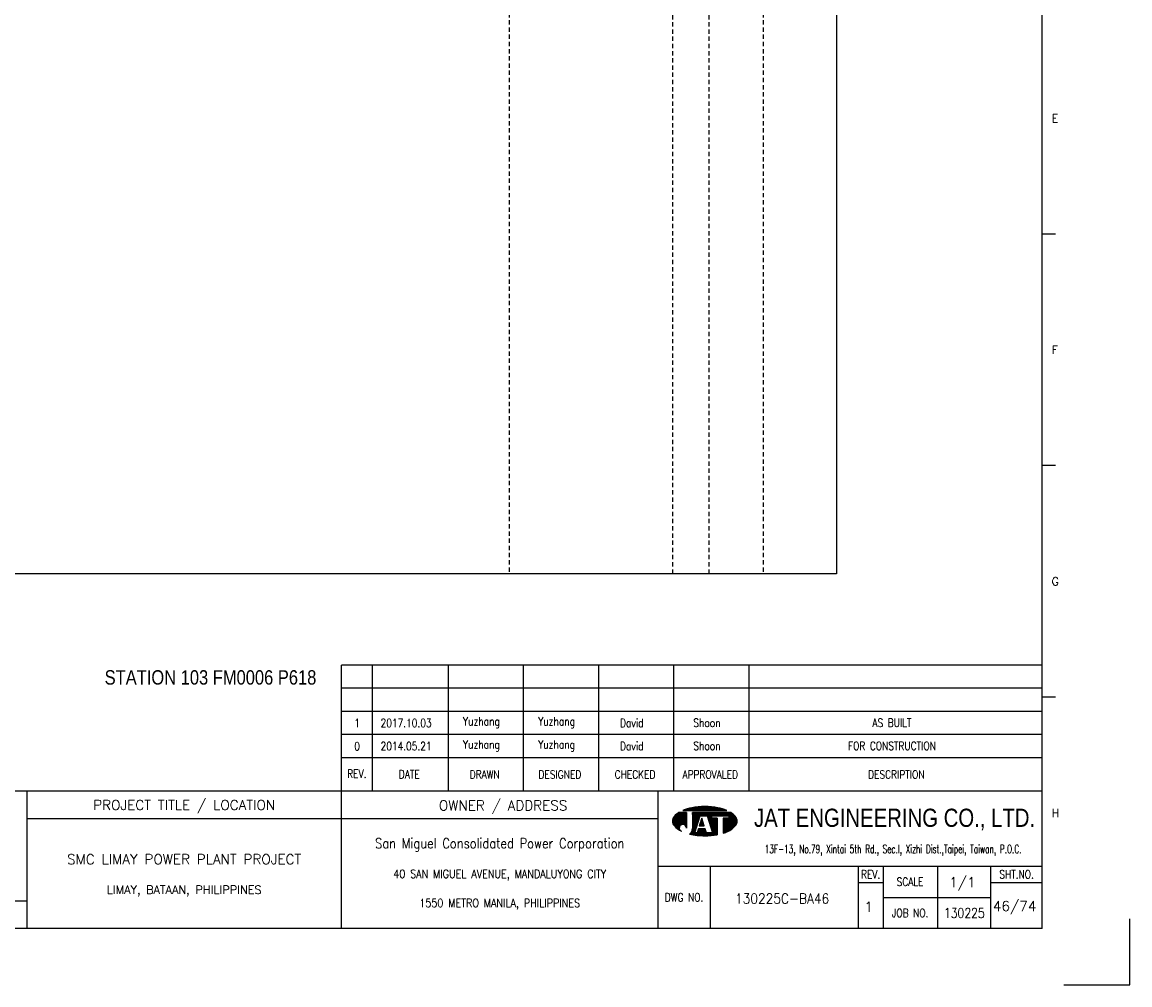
# Model space of a CAD drawing. Extents: x 1443 to 2409, y -108 to 574.
# Tile 3 of 4: x 2024 to 2409, y -108 to 226. Entities that reach past the tile are written whole.
import ezdxf
from ezdxf.enums import TextEntityAlignment as Align

# ---------------------------------------------------------------- set-up
doc = ezdxf.new("R2010")
doc.units = 0
doc.header["$MEASUREMENT"] = 0
doc.linetypes.add('HIDDEN', pattern=[4, 1.5, -1, 1.5])
doc.layers.get('0').update_dxf_attribs({"linetype": 'CONTINUOUS'})
doc.layers.get('DEFPOINTS').update_dxf_attribs({"linetype": 'CONTINUOUS'})
for name, color, linetype in [('B_DIM', 7, 'CONTINUOUS'), ('CON', 4, 'CONTINUOUS'), ('DCS', 7, 'CONTINUOUS'), ('HID', 2, 'HIDDEN'), ('T', 2, 'CONTINUOUS'), ('TEXT', 7, 'CONTINUOUS'), ('圖框CON', 4, 'CONTINUOUS'), ('框線', 6, 'CONTINUOUS')]:
    doc.layers.add(name, color=color, linetype=linetype)
doc.styles.add('AEH', font='simplex', dxfattribs={"width": 0.8, "bigfont": 'ae'})
doc.styles.add('DAYUKP', font='complex', dxfattribs={"bigfont": 'DAYUKP.SHX'})
doc.styles.add('E2', font='simplex.shx', dxfattribs={"height": 2})
doc.styles.add('E3', font='simplex.shx', dxfattribs={"height": 3})
doc.styles.add('ROMANS', font='romans', dxfattribs={"width": 0.8})
doc.styles.add('style3', font='ARIALN.TTF')
doc.styles.add('WMF-Arial0', font='arial.ttf')

# ---------------------------------------------------------------- blocks, each defined once
blk = doc.blocks.new('1880-TITLE_BLK')
at = {"layer": 'TEXT', "color": 2, "linetype": 'Continuous', "style": 'E3'}
for tag, p in [('SCALE', (790.95, 31.17)), ('DWG_NO', (736.41, 26.44)), ('REV', (762.59, 23.97)), ('SHT_NO', (806.74, 23.97))]:
    blk.add_attdef(tag, text='', height=3, dxfattribs=at).set_placement(p, align=Align.MIDDLE)
at = {"layer": 'TEXT', "linetype": 'Continuous', "style": 'E2', "width": 0.6}
for tag, p in [('REV_DATE', (418.65, 19.76)), ('APPR_DATE', (492.93, 19.76))]:
    blk.add_attdef(tag, text='', height=2, dxfattribs=at).set_placement(p, align=Align.MIDDLE_LEFT)
blk = doc.blocks.new('1')
at = {"layer": 'B_DIM'}
for p, q in [((2181.53, 118.11), (1938.08, 118.11)), ((1938.08, 74.29), (1938.08, 118.11)), ((1948.92, 74.29), (1948.92, 118.11)), ((1975.28, 74.29), (1975.28, 118.11)), ((2001.39, 74.29), (2001.39, 118.11)), ((2027.5, 74.29), (2027.5, 118.11)), ((2053.62, 74.29), (2053.62, 118.11)), ((2079.73, 74.29), (2079.73, 118.11)), ((2181.53, 110.07), (1938.08, 110.07)), ((1938.08, 77.93), (1938.08, 104.33)), ((2181.53, 102.03), (1938.08, 102.03)), ((2181.53, 93.99), (1938.08, 93.99)), ((2181.53, 85.95), (1938.08, 85.95))]:
    blk.add_line(p, q, dxfattribs=at)
at = {"layer": 'DEFPOINTS'}
blk.add_lwpolyline([(2189, 7.08), (2211.97, 7.08), (2211.97, 30.05)], dxfattribs=at)
at = {"layer": 'T', "color": 0, "lineweight": -3}
for p, q in [((2053.09, 63.82), (2056.14, 66.87)), ((2053.09, 64.04), (2055.92, 66.87)), ((2053.11, 63.62), (2056.36, 66.87)), ((2053.12, 64.29), (2055.7, 66.87)), ((2053.14, 63.43), (2056.58, 66.87)), ((2053.18, 63.25), (2056.8, 66.87)), ((2053.18, 64.57), (2055.47, 66.87)), ((2053.24, 63.08), (2057.03, 66.87)), ((2053.29, 64.91), (2055.25, 66.87)), ((2053.3, 62.92), (2057.25, 66.87)), ((2053.37, 62.77), (2057.47, 66.87)), ((2053.45, 62.63), (2057.69, 66.87)), ((2053.54, 62.5), (2057.91, 66.86)), ((2053.61, 65.45), (2054.47, 66.31)), ((2053.64, 62.37), (2057.91, 66.64)), ((2053.74, 62.25), (2057.91, 66.42)), ((2053.84, 62.14), (2057.91, 66.2)), ((2053.95, 62.02), (2057.91, 65.98)), ((2054.07, 61.91), (2057.91, 65.75)), ((2054.18, 61.8), (2057.91, 65.53)), ((2056.94, 67.67), (2057.09, 67.82)), ((2057.16, 67.67), (2057.44, 67.95)), ((2057.39, 67.67), (2057.78, 68.07)), ((2057.61, 67.67), (2058.11, 68.18)), ((2057.83, 67.67), (2058.43, 68.27)), ((2058.05, 67.67), (2058.73, 68.35)), ((2058.27, 67.67), (2059.03, 68.43)), ((2058.49, 67.67), (2059.32, 68.49)), ((2058.72, 67.67), (2059.6, 68.55)), ((2058.94, 67.67), (2059.87, 68.6)), ((2059.16, 67.67), (2060.14, 68.65)), ((2059.38, 67.67), (2060.41, 68.7)), ((2059.6, 67.67), (2060.67, 68.74)), ((2059.82, 67.67), (2060.93, 68.77)), ((2060.05, 67.67), (2061.18, 68.81)), ((2060.05, 63.24), (2063.68, 66.87)), ((2060.05, 63.46), (2063.46, 66.87)), ((2060.05, 63.68), (2063.23, 66.87)), ((2060.05, 63.9), (2063.01, 66.87)), ((2060.05, 64.13), (2062.79, 66.87)), ((2060.05, 64.35), (2062.57, 66.87)), ((2060.05, 64.57), (2062.35, 66.87)), ((2060.05, 64.79), (2062.13, 66.87)), ((2060.05, 65.01), (2061.9, 66.87)), ((2060.05, 65.23), (2061.68, 66.87)), ((2060.05, 65.46), (2061.46, 66.87)), ((2060.05, 66.12), (2060.79, 66.87)), ((2060.05, 66.34), (2060.57, 66.87)), ((2060.05, 66.56), (2060.35, 66.87)), ((2060.05, 66.79), (2060.13, 66.87)), ((2060.05, 65.68), (2061.24, 66.87)), ((2060.05, 65.9), (2061.02, 66.87)), ((2060.05, 63.02), (2062.67, 65.64)), ((2060.27, 67.67), (2061.44, 68.84)), ((2060.49, 67.67), (2061.69, 68.87)), ((2060.71, 67.67), (2061.93, 68.89)), ((2060.93, 67.67), (2062.18, 68.91)), ((2061.15, 67.67), (2062.42, 68.93)), ((2061.38, 67.67), (2062.66, 68.95)), ((2061.6, 67.67), (2062.89, 68.97)), ((2061.82, 67.67), (2063.13, 68.98)), ((2062.04, 67.67), (2063.36, 68.99)), ((2062.26, 67.67), (2063.59, 69)), ((2062.48, 67.67), (2063.82, 69)), ((2062.71, 67.67), (2064.04, 69.01)), ((2062.83, 65.8), (2063.9, 66.87)), ((2062.93, 67.67), (2064.27, 69.01)), ((2063.05, 65.8), (2064.12, 66.87)), ((2063.15, 67.67), (2064.49, 69.01)), ((2063.27, 65.8), (2064.34, 66.87)), ((2063.37, 67.67), (2064.71, 69.01)), ((2063.49, 65.8), (2064.56, 66.87)), ((2063.59, 67.67), (2064.92, 69)), ((2063.72, 65.8), (2064.79, 66.87)), ((2063.81, 67.67), (2065.14, 69)), ((2063.94, 65.8), (2065.01, 66.87)), ((2064.04, 67.67), (2065.35, 68.99)), ((2064.16, 65.8), (2065.23, 66.87)), ((2064.26, 67.67), (2065.56, 68.98)), ((2064.38, 65.8), (2065.45, 66.87)), ((2064.48, 67.67), (2065.78, 68.97)), ((2064.6, 65.8), (2065.67, 66.87)), ((2064.7, 67.67), (2065.98, 68.95)), ((2064.82, 65.8), (2065.89, 66.87)), ((2064.92, 67.67), (2066.19, 68.94)), ((2065.05, 65.8), (2066.12, 66.87)), ((2065.14, 67.67), (2066.4, 68.92)), ((2065.16, 65.69), (2066.34, 66.87)), ((2065.22, 65.53), (2066.56, 66.87)), ((2065.27, 65.36), (2066.78, 66.87)), ((2065.32, 65.19), (2067, 66.87)), ((2065.37, 67.67), (2066.6, 68.9)), ((2065.38, 65.02), (2067.22, 66.87)), ((2065.43, 64.85), (2067.45, 66.87)), ((2065.48, 64.69), (2067.67, 66.87)), ((2065.54, 64.52), (2066.74, 65.71)), ((2065.59, 67.67), (2066.8, 68.88)), ((2065.59, 64.35), (2066.74, 65.49)), ((2065.81, 67.67), (2067, 68.86)), ((2066.03, 67.67), (2067.2, 68.84)), ((2066.25, 67.67), (2067.4, 68.82)), ((2066.47, 67.67), (2067.6, 68.79)), ((2066.7, 67.67), (2067.79, 68.77)), ((2066.82, 65.8), (2067.89, 66.87)), ((2066.92, 67.67), (2067.98, 68.74)), ((2067.04, 65.8), (2068.11, 66.87)), ((2067.14, 67.67), (2068.18, 68.71)), ((2067.26, 65.8), (2068.33, 66.87)), ((2067.36, 67.67), (2068.37, 68.68)), ((2067.48, 65.8), (2068.55, 66.87)), ((2067.58, 67.67), (2068.56, 68.64)), ((2067.71, 65.8), (2068.78, 66.87)), ((2067.81, 67.67), (2068.75, 68.61)), ((2067.93, 65.8), (2069, 66.87)), ((2068.03, 67.67), (2068.93, 68.58)), ((2068.15, 65.8), (2069.22, 66.87)), ((2068.25, 67.67), (2069.12, 68.54)), ((2068.37, 65.8), (2069.44, 66.87)), ((2068.47, 67.67), (2069.3, 68.5)), ((2068.59, 65.8), (2069.66, 66.87)), ((2068.69, 67.67), (2069.48, 68.46)), ((2068.81, 65.8), (2069.88, 66.87)), ((2068.91, 67.67), (2069.66, 68.42)), ((2069.04, 65.8), (2070.11, 66.87)), ((2069.14, 67.67), (2069.84, 68.37)), ((2069.26, 65.8), (2070.33, 66.87)), ((2069.36, 67.67), (2070.01, 68.33)), ((2069.48, 65.8), (2070.55, 66.87)), ((2069.58, 67.67), (2070.19, 68.28)), ((2069.7, 65.8), (2070.77, 66.87)), ((2069.8, 67.67), (2070.36, 68.23)), ((2069.92, 65.8), (2070.99, 66.87)), ((2070.02, 67.67), (2070.53, 68.18)), ((2070.14, 65.8), (2071.21, 66.87)), ((2070.24, 67.67), (2070.7, 68.13)), ((2070.37, 65.8), (2071.44, 66.87)), ((2070.47, 67.67), (2070.87, 68.07)), ((2070.59, 65.8), (2071.66, 66.87)), ((2070.69, 67.67), (2071.03, 68.02)), ((2070.75, 63.08), (2074.07, 66.4)), ((2070.75, 62.86), (2074.19, 66.3)), ((2070.75, 62.63), (2074.31, 66.2)), ((2070.75, 62.41), (2074.43, 66.09)), ((2070.75, 62.19), (2074.54, 65.98)), ((2070.75, 61.97), (2074.66, 65.87)), ((2070.75, 61.75), (2074.77, 65.76)), ((2070.75, 61.53), (2074.87, 65.65)), ((2070.75, 61.3), (2074.98, 65.53)), ((2070.81, 65.8), (2071.88, 66.87)), ((2070.91, 67.67), (2071.2, 67.96)), ((2071.03, 65.8), (2072.1, 66.87)), ((2071.13, 67.67), (2071.36, 67.9)), ((2071.25, 65.8), (2072.32, 66.87)), ((2071.35, 67.67), (2071.52, 67.84)), ((2071.47, 65.8), (2072.54, 66.87)), ((2071.57, 67.67), (2071.68, 67.77)), ((2071.7, 65.8), (2072.77, 66.87)), ((2071.8, 67.67), (2071.83, 67.71)), ((2071.92, 65.8), (2072.99, 66.87)), ((2072.14, 65.8), (2073.21, 66.87)), ((2072.36, 65.8), (2073.43, 66.87)), ((2072.58, 65.8), (2073.57, 66.78)), ((2072.62, 65.62), (2073.7, 66.69)), ((2072.62, 65.39), (2073.83, 66.6)), ((2072.62, 65.17), (2073.95, 66.5)), ((2054.29, 61.7), (2057.91, 65.31)), ((2054.41, 61.59), (2057.91, 65.09)), ((2054.53, 61.49), (2057.91, 64.87)), ((2054.65, 61.39), (2057.91, 64.65)), ((2054.78, 61.29), (2055.59, 62.11)), ((2054.9, 61.2), (2055.48, 61.77)), ((2056.12, 62.63), (2057.91, 64.42)), ((2056.46, 62.75), (2057.91, 64.2)), ((2056.7, 62.77), (2057.91, 63.98)), ((2056.9, 62.75), (2057.91, 63.76)), ((2057.08, 62.71), (2057.91, 63.54)), ((2057.23, 62.64), (2057.91, 63.32)), ((2057.37, 62.56), (2057.91, 63.09)), ((2057.5, 62.46), (2057.91, 62.87)), ((2057.61, 62.35), (2057.91, 62.65)), ((2057.7, 62.23), (2057.91, 62.43)), ((2057.79, 62.09), (2057.91, 62.21)), ((2057.85, 61.93), (2057.91, 61.99)), ((2057.89, 61.75), (2057.91, 61.76)), ((2059.09, 59.4), (2061.43, 61.74)), ((2059.86, 60.39), (2061.54, 62.07)), ((2059.98, 60.73), (2061.64, 62.39)), ((2060.03, 61), (2061.74, 62.72)), ((2060.05, 62.8), (2062.57, 65.32)), ((2060.05, 62.57), (2062.47, 64.99)), ((2060.05, 62.35), (2062.36, 64.67)), ((2060.05, 62.13), (2062.26, 64.34)), ((2060.05, 61.91), (2062.16, 64.02)), ((2060.05, 61.69), (2062.05, 63.69)), ((2060.05, 61.46), (2061.95, 63.37)), ((2062.45, 62.32), (2063.71, 63.57)), ((2062.5, 62.58), (2063.65, 63.74)), ((2062.6, 62.91), (2063.6, 63.91)), ((2062.68, 62.32), (2063.76, 63.4)), ((2062.7, 63.23), (2063.55, 64.08)), ((2062.8, 63.56), (2063.49, 64.25)), ((2062.9, 62.32), (2063.81, 63.24)), ((2062.91, 63.88), (2063.44, 64.42)), ((2063.01, 64.2), (2063.39, 64.58)), ((2063.11, 64.53), (2063.33, 64.75)), ((2063.12, 62.32), (2063.87, 63.07)), ((2063.21, 64.85), (2063.28, 64.92)), ((2063.34, 62.32), (2063.92, 62.9)), ((2063.56, 62.32), (2063.97, 62.73)), ((2063.78, 62.32), (2064.03, 62.56)), ((2064.01, 62.32), (2064.08, 62.39)), ((2065.65, 64.18), (2066.74, 65.27)), ((2065.7, 64.01), (2066.74, 65.05)), ((2065.75, 63.84), (2066.9, 65)), ((2065.81, 63.68), (2067.12, 65)), ((2065.86, 63.51), (2067.35, 65)), ((2065.91, 63.34), (2067.57, 65)), ((2065.97, 63.17), (2067.79, 65)), ((2066.02, 63), (2068.01, 65)), ((2066.07, 62.84), (2068.23, 65)), ((2066.13, 62.67), (2068.46, 65)), ((2066.18, 62.5), (2068.61, 64.93)), ((2066.23, 62.33), (2068.61, 64.71)), ((2066.29, 62.16), (2068.61, 64.48)), ((2066.34, 61.99), (2068.61, 64.26)), ((2066.39, 61.83), (2068.61, 64.04)), ((2066.45, 61.66), (2068.61, 63.82)), ((2066.5, 61.49), (2068.61, 63.6)), ((2066.56, 61.32), (2068.61, 63.38)), ((2066.61, 61.15), (2068.61, 63.15)), ((2066.66, 60.99), (2068.61, 62.93)), ((2066.72, 60.82), (2068.61, 62.71)), ((2066.77, 60.65), (2068.61, 62.49)), ((2066.82, 60.48), (2068.61, 62.27)), ((2066.88, 60.31), (2068.61, 62.05)), ((2066.93, 60.14), (2068.61, 61.82)), ((2066.98, 59.98), (2068.61, 61.6)), ((2070.75, 61.08), (2075.08, 65.41)), ((2070.75, 60.86), (2075.17, 65.28)), ((2070.75, 60.64), (2075.25, 65.14)), ((2070.75, 63.96), (2071.78, 65)), ((2070.75, 63.74), (2072, 65)), ((2070.75, 63.52), (2072.22, 65)), ((2070.75, 63.3), (2072.45, 65)), ((2070.75, 64.41), (2071.34, 65)), ((2070.75, 64.19), (2071.56, 65)), ((2070.75, 64.85), (2070.89, 65)), ((2070.75, 64.63), (2071.12, 65)), ((2070.75, 60.42), (2075.33, 64.99)), ((2070.75, 60.2), (2075.39, 64.84)), ((2070.75, 59.97), (2075.45, 64.67)), ((2070.75, 59.75), (2075.5, 64.5)), ((2071.07, 59.85), (2075.53, 64.32)), ((2071.42, 59.97), (2075.56, 64.12)), ((2071.78, 60.12), (2075.57, 63.9)), ((2072.17, 60.28), (2075.55, 63.67)), ((2072.59, 60.48), (2075.51, 63.4)), ((2073.08, 60.75), (2075.42, 63.1)), ((2073.74, 61.19), (2075.24, 62.69)), ((2055.03, 61.11), (2055.46, 61.53)), ((2055.16, 61.01), (2055.47, 61.33)), ((2055.3, 60.93), (2055.52, 61.15)), ((2055.43, 60.84), (2055.59, 60.99)), ((2055.57, 60.76), (2055.67, 60.85)), ((2055.71, 60.67), (2055.76, 60.73)), ((2055.85, 60.59), (2055.88, 60.62)), ((2056, 60.52), (2056, 60.52)), ((2056.14, 60.44), (2056.14, 60.44)), ((2057.91, 61.54), (2057.91, 61.55)), ((2059.28, 59.36), (2061.33, 61.42)), ((2059.46, 59.32), (2061.23, 61.09)), ((2059.64, 59.29), (2061.12, 60.77)), ((2059.83, 59.25), (2061.02, 60.44)), ((2060.02, 59.22), (2060.92, 60.12)), ((2060.05, 61.24), (2060.05, 61.24)), ((2060.21, 59.19), (2060.93, 59.91)), ((2060.4, 59.16), (2061.15, 59.91)), ((2060.59, 59.13), (2061.38, 59.91)), ((2060.78, 59.1), (2061.6, 59.91)), ((2060.98, 59.07), (2063.16, 61.25)), ((2061.17, 59.04), (2063.38, 61.25)), ((2061.37, 59.02), (2063.6, 61.25)), ((2061.57, 59), (2063.82, 61.25)), ((2061.68, 59.99), (2062.94, 61.25)), ((2061.77, 58.97), (2064.04, 61.25)), ((2061.78, 60.32), (2062.71, 61.25)), ((2061.88, 60.64), (2062.49, 61.25)), ((2061.97, 58.95), (2064.27, 61.25)), ((2061.99, 60.96), (2062.27, 61.25)), ((2062.17, 58.94), (2064.45, 61.21)), ((2062.38, 58.92), (2064.51, 61.05)), ((2062.58, 58.9), (2064.56, 60.88)), ((2062.79, 58.89), (2064.61, 60.71)), ((2063, 58.88), (2064.67, 60.54)), ((2063.21, 58.87), (2064.72, 60.37)), ((2063.43, 58.86), (2064.77, 60.2)), ((2063.64, 58.85), (2064.82, 60.03)), ((2063.86, 58.85), (2064.92, 59.91)), ((2064.08, 58.84), (2065.15, 59.91)), ((2064.3, 58.84), (2065.37, 59.91)), ((2064.52, 58.84), (2065.59, 59.91)), ((2064.74, 58.85), (2065.81, 59.91)), ((2064.97, 58.85), (2066.03, 59.91)), ((2065.2, 58.86), (2066.25, 59.91)), ((2065.43, 58.87), (2066.48, 59.91)), ((2065.66, 58.88), (2066.7, 59.91)), ((2065.9, 58.89), (2066.92, 59.91)), ((2066.14, 58.91), (2068.61, 61.38)), ((2066.38, 58.93), (2068.61, 61.16)), ((2066.62, 58.95), (2068.61, 60.94)), ((2066.87, 58.97), (2068.61, 60.72)), ((2067.11, 59), (2068.61, 60.49)), ((2067.37, 59.03), (2068.61, 60.27)), ((2067.62, 59.06), (2068.61, 60.05)), ((2067.88, 59.1), (2068.61, 59.83)), ((2068.14, 59.14), (2068.61, 59.61)), ((2068.4, 59.18), (2068.61, 59.38))]:
    blk.add_line(p, q, dxfattribs=at)
at = {"layer": 'T', "lineweight": -3}
for p, q in [((2057.91, 66.87), (2055.21, 66.87)), ((2056.73, 67.67), (2071.93, 67.67)), ((2057.91, 66.87), (2057.91, 61.52)), ((2073.45, 66.87), (2060.05, 66.87)), ((2060.05, 66.33), (2060.05, 66.87)), ((2060.05, 66.87), (2060.05, 61.23)), ((2060.85, 59.91), (2062.72, 65.8)), ((2062.72, 65.8), (2065.13, 65.8)), ((2063.79, 65.8), (2065.13, 65.8)), ((2065.13, 65.8), (2067, 59.91)), ((2066.74, 65.8), (2072.62, 65.8)), ((2066.74, 65), (2066.74, 65.8)), ((2072.62, 65.8), (2072.62, 65)), ((2061.8, 63.05), (2060.05, 61.24)), ((2063.26, 65), (2062.41, 62.32)), ((2062.41, 62.32), (2064.1, 62.32)), ((2064.1, 62.32), (2063.26, 65)), ((2068.61, 65), (2066.74, 65)), ((2068.61, 65), (2068.61, 59.21)), ((2072.62, 65), (2070.75, 65)), ((2070.75, 65), (2070.75, 59.74)), ((2061.65, 59.91), (2060.85, 59.91)), ((2062.08, 61.25), (2061.65, 59.91)), ((2064.44, 61.25), (2062.08, 61.25)), ((2064.86, 59.91), (2064.44, 61.25)), ((2067, 59.91), (2064.86, 59.91))]:
    blk.add_line(p, q, dxfattribs=at)
for centre, major_axis, start_param, end_param in [((2055.58, 63.92), (1.76, 1.76), 1.614811, 2.356194), ((2059.72, 60.14), (-5.73, 5.73), 6.088179, 6.3272), ((2062.5, 54), (-10.49, 10.49), 5.683021, 5.897183), ((2064.33, 44.23), (-17.52, 17.52), 5.497787, 5.683021), ((2064.33, 44.23), (17.52, 17.52), 0.600164, 0.785398), ((2066.16, 54), (10.49, 10.49), 0.386002, 0.600164), ((2068.93, 60.14), (-5.73, 5.73), 4.668374, 4.907395), ((2073.07, 63.92), (-1.76, 1.76), 3.926991, 4.668374), ((2055.58, 63.92), (-1.76, 1.76), 0.785398, 1.526782), ((2059.72, 67.71), (5.73, 5.73), 3.097578, 3.478972), ((2056.68, 61.54), (-0.868, 0.868), 3.906164, 8.245601), ((2068.93, 67.71), (-5.73, 5.73), 2.781027, 3.185607), ((2073.07, 63.92), (1.76, 1.76), 4.756403, 5.497787), ((2057.88, 61.28), (1.53, 1.53), 4.470635, 5.546585), ((2064.33, 83.62), (17.52, 17.52), 3.710226, 3.926991), ((2064.33, 83.62), (17.52, 17.52), 3.926991, 4.100643), ((2066.16, 73.85), (-10.49, 10.49), 2.670765, 2.781027)]:
    blk.add_ellipse(centre, major_axis=major_axis, ratio=1, start_param=start_param, end_param=end_param, dxfattribs=at)
at = {"layer": '圖框CON'}
for p, q in [((2186.14, 267.8), (2181.53, 267.8)), ((2186.14, 187.4), (2181.53, 187.4)), ((2186.14, 107), (2181.53, 107)), ((2048.1, 48.3), (2181.53, 48.3)), ((2066.14, 48.3), (2066.14, 26.6)), ((2117.55, 48.3), (2117.55, 26.6)), ((2126.28, 48.3), (2126.28, 26.6)), ((2145.25, 26.6), (2145.25, 48.3)), ((2163.72, 26.6), (2163.72, 48.3)), ((2117.55, 42.62), (2126.28, 42.62)), ((2163.72, 42.62), (2181.53, 42.62)), ((2126.28, 37.45), (2163.72, 37.45))]:
    blk.add_line(p, q, dxfattribs=at)
for points in [[(1828.89, 26.6), (1828.89, 74.29)], [(1938.08, 26.6), (1938.08, 74.29)], [(2048.1, 26.6), (2048.1, 74.29)], [(2048.1, 64.75), (1828.89, 64.75)], [(1828.89, 36.15), (1802.67, 36.15), (1651.45, 36.15)]]:
    blk.add_lwpolyline(points, dxfattribs=at)
at = {"layer": '框線'}
for p, q in [((2181.53, 26.6), (2181.53, 669.81)), ((2181.53, 74.29), (1308.62, 74.29)), ((2181.53, 26.6), (1308.62, 26.6))]:
    blk.add_line(p, q, dxfattribs=at)
at = {"style": 'DAYUKP'}
for s, p in [('E', (2184.79, 307.99)), ('F', (2184.79, 227.59)), ('G', (2184.79, 147.19)), ('H', (2184.79, 66.79))]:
    blk.add_text(s, height=2.87, dxfattribs=at).set_placement(p, align=Align.MIDDLE_LEFT)
at = {"style": 'WMF-Arial0', "width": 0.8}
blk.add_text('JAT ENGINEERING CO., LTD.', height=6.3172, dxfattribs=at).set_placement((2130.24, 64.55), align=Align.MIDDLE)
at = {"color": 2, "ltscale": 500, "style": 'ROMANS', "width": 0.85}
blk.add_text('San Miguel Consolidated Power Corporation', height=3.4457, dxfattribs=at).set_placement((1993.09, 56.23), align=Align.MIDDLE_CENTER)
at = {"color": 2, "ltscale": 500, "style": 'ROMANS'}
for s, height, p in [('SMC LIMAY POWER PLANT PROJECT', 3.4457, (1883.48, 50.7)), ('LIMAY, BATAAN, PHILIPPINES', 2.8714, (1883.48, 40.08))]:
    blk.add_text(s, height=height, dxfattribs=at).set_placement(p, align=Align.MIDDLE_CENTER)
at = {"color": 4, "ltscale": 500, "style": 'ROMANS', "width": 0.85}
for s, p in [('40 SAN MIGUEL AVENUE, MANDALUYONG CITY', (1993.09, 45.61)), ('1550 METRO MANILA, PHILIPPINES', (1993.09, 35.51))]:
    blk.add_text(s, height=2.8714, dxfattribs=at).set_placement(p, align=Align.MIDDLE_CENTER)
at = {"layer": 'B_DIM', "style": 'AEH', "width": 0.8}
for s, height, p in [('REV.', 2.871, (1943.45, 80.37)), ('DATE', 2.871, (1961.68, 80.21)), ('DRAWN', 2.871, (1987.87, 80.12)), ('DESIGNED', 2.871, (2013.98, 80.12)), ('CHECKED', 2.871, (2040.1, 80.12)), ('APPROVALED', 2.871, (2066.21, 80.12)), ('DESCRIPTION', 2.8714, (2130.87, 80.12))]:
    blk.add_text(s, height=height, dxfattribs=at).set_placement(p, align=Align.MIDDLE)
at = {"layer": 'HID', "ltscale": 500, "style": 'ROMANS'}
for s, p in [('PROJECT TITLE / LOCATION', (1883.48, 69.28)), ('OWNER / ADDRESS', (1994.25, 69.12))]:
    blk.add_text(s, height=3.4457, dxfattribs=at).set_placement(p, align=Align.MIDDLE)
at = {"layer": 'HID', "color": 7, "style": 'ROMANS', "width": 0.8}
for s, p in [('REV.', (2121.92, 45.46)), ('SHT.NO.', (2172.62, 45.46)), ('SCALE', (2135.64, 42.87)), ('DWG NO.', (2057.12, 37.45)), ('JOB NO.', (2135.64, 32.03))]:
    blk.add_text(s, height=2.871, dxfattribs=at).set_placement(p, align=Align.MIDDLE)
at = {"layer": 'T', "color": 2, "ltscale": 500, "style": 'ROMANS', "width": 0.65}
blk.add_text('13F-13, No.79, Xintai 5th Rd., Sec.I, Xizhi Dist.,Taipei, Taiwan, P.O.C.', height=2.8714, dxfattribs=at).set_placement((2129.74, 52.81), align=Align.CENTER)

msp = doc.modelspace()

# ---------------------------------------------------------------- linework, layer by layer
at = {"layer": 'CON'}
msp.add_lwpolyline([(1592.92, 534.58), (2306.92, 534.58), (2306.92, 34.78), (1592.92, 34.78)], close=True, dxfattribs=at)
at = {"layer": 'HID'}
for p, q in [((2193.17, 534.58), (2193.17, 34.78)), ((2249.87, 533.88), (2249.87, 34.78)), ((2262.47, 533.88), (2262.47, 34.78)), ((2281.37, 534.58), (2281.37, 34.78))]:
    msp.add_line(p, q, dxfattribs=at)

# ---------------------------------------------------------------- block references
msp.add_blockref('1', (196.8, -114.97))
at = {"layer": 'TEXT', "color": 0}
ref = msp.add_blockref('1880-TITLE_BLK', (1442.15, -108.31), dxfattribs=dict(at, xscale=1.148576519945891, yscale=1.148576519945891, zscale=1.148576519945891))
ref.add_attrib('DWG_NO', '130225C-BA46', dxfattribs={"color": 2, "linetype": 'Continuous', "height": 3.4457, "style": 'E3', "width": 0.9}).set_placement((2287.98, -77.94), align=Align.MIDDLE)
ref.add_attrib('REV', '1', dxfattribs={"color": 2, "linetype": 'Continuous', "height": 3.45, "style": 'E3'}).set_placement((2318.05, -80.78), align=Align.MIDDLE)
ref.add_attrib('SCALE', '1/1', dxfattribs={"color": 2, "linetype": 'Continuous', "height": 3.446, "style": 'E3'}).set_placement((2350.61, -72.52), align=Align.MIDDLE)
ref.add_attrib('SHT_NO', '46/74', dxfattribs={"color": 2, "linetype": 'Continuous', "height": 3.446, "style": 'E3'}).set_placement((2368.76, -80.78), align=Align.MIDDLE)

# ---------------------------------------------------------------- texts
at = {"layer": 'DCS', "linetype": 'ByBlock', "style": 'style3'}
msp.add_text('STATION 103 FM0006 P618', height=5, dxfattribs=at).set_placement((2052.64, -3.63))
at = {"layer": 'T', "style": 'AEH', "width": 0.8}
for s, height, p in [('1', 2.87, (2140.34, -17)), ('2017.10.03', 2.871, (2157.35, -16.96)), ('Yuzhang', 2.871, (2183.54, -16.88)), ('Yuzhang', 2.871, (2209.65, -16.88)), ('David', 2.871, (2235.77, -16.88)), ('Shoon', 2.871, (2261.88, -16.88)), ('AS BUILT', 2.871, (2326.15, -16.88)), ('Yuzhang', 2.871, (2183.54, -24.92)), ('Yuzhang', 2.871, (2209.65, -24.92)), ('David', 2.871, (2235.77, -24.92)), ('Shoon', 2.871, (2261.88, -24.92)), ('FOR CONSTRUCTION', 2.8714, (2326.15, -24.92)), ('0', 2.87, (2140.34, -25.04)), ('2014.05.21', 2.871, (2157.35, -25))]:
    msp.add_text(s, height=height, dxfattribs=at).set_placement(p, align=Align.MIDDLE)
at = {"layer": 'TEXT', "color": 2, "style": 'E3', "width": 0.8}
msp.add_text('130225', height=3.446, dxfattribs=at).set_placement((2351.28, -82.95), align=Align.MIDDLE_CENTER)

doc.saveas('drawing.dxf')
